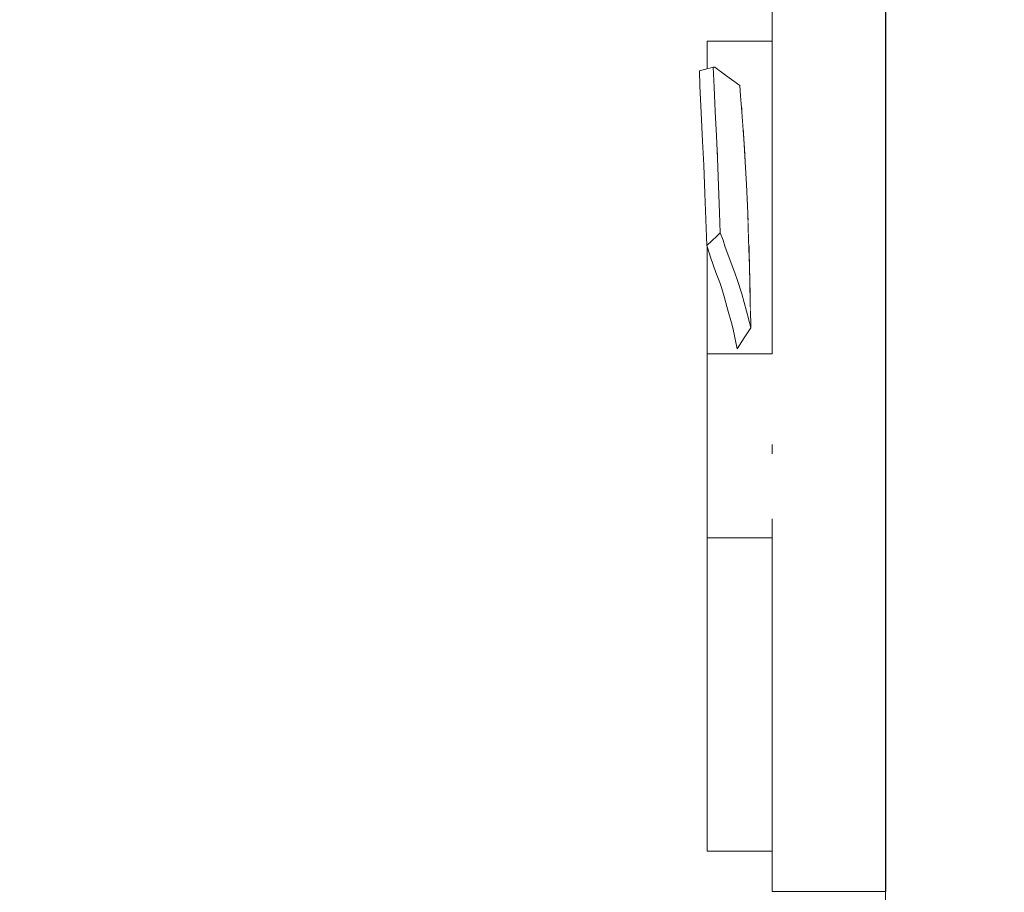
# Model space of a CAD drawing. Header units: millimetres. Extents: x 90539 to 127778, y -34922 to 14506.
# Tile 173 of 256: x 111727 to 112291, y 3095 to 3595. Entities that reach past the tile are written whole.
import ezdxf

# ---------------------------------------------------------------- set-up
doc = ezdxf.new("R2010")
doc.units = ezdxf.units.MM
doc.header["$MEASUREMENT"] = 0
doc.linetypes.add('Wipeout_Contour', pattern=[1000, 0, -1000])
for name, color, linetype in [('Nowe_A-Armatura', 7, 'Continuous'), ('Nowe_A-Wymiary-Wewnętrzne', 7, 'Continuous'), ('Nowe_A-Wymiary-Zewnętrzne', 7, 'Continuous'), ('Nowe_A-Ściany-Działowe', 7, 'Continuous')]:
    doc.layers.add(name, color=color, linetype=linetype)
for name, color, linetype, lineweight in [('Nowe_A-Armatura_Nr_pióra__2', 8, 'Continuous', 13), ('Nowe_A-Wymiary-Wewnętrzne_Nr_pióra__46', 5, 'Continuous', 15), ('Nowe_A-Wymiary-Zewnętrzne_Nr_pióra__46', 5, 'Continuous', 15)]:
    doc.layers.add(name, color=color, linetype=linetype, lineweight=lineweight)
for name, color, linetype, lineweight, true_color in [('Nowe_A-Wymiary-Wewnętrzne_Nr_pióra__45', 7, 'Continuous', 15, 0x40a5ff), ('Nowe_A-Wymiary-Wewnętrzne_Nr_pióra__85', 7, 'Continuous', 13, 0x80c2ff), ('Nowe_A-Wymiary-Zewnętrzne_Nr_pióra__45', 7, 'Continuous', 15, 0x40a5ff), ('Nowe_A-Wymiary-Zewnętrzne_Nr_pióra__85', 7, 'Continuous', 13, 0x80c2ff)]:
    doc.layers.add(name, color=color, linetype=linetype, lineweight=lineweight, true_color=true_color)
doc.styles.add('STYL_AUTOMATYCZNY_2', font='arial.ttf')
doc.dimstyles.new('STYL_AUTOMATYCZNY__1', dxfattribs={"dimtxt": 125, "dimasz": 47.5, "dimexe": 0.18, "dimexo": 20, "dimgap": 0, "dimtad": 1, "dimdec": 1, "dimlfac": 0.1, "dimzin": 0, "dimdsep": 46, "dimtxsty": 'STYL_AUTOMATYCZNY_2', "dimblk": 'ARROWHEAD_11', "dimblk1": 'ARROWHEAD_11', "dimblk2": 'ARROWHEAD_11', "dimcen": 0.09, "dimclrd": 256, "dimclre": 256, "dimclrt": 5, "dimadec": 1, "dimazin": 0, "dimtfac": 1, "dimtdec": 4, "dimtmove": 0, "dimatfit": 3, "dimfxl": 0, "dimtolj": 1, "dimtzin": 0, "dimarcsym": 0})

# ---------------------------------------------------------------- blocks, each defined once
blk = doc.blocks.new('ElemPrzekroju_56')
at = {"color": 254, "linetype": 'Wipeout_Contour', "lineweight": 0, "ltscale": 6609137.605395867}
blk.add_wipeout([(109677.6, 5430), (109677.6, 4990), (110477.6, 4990), (110477.6, 2890), (110560.61, 2890), (110560.61, 5007), (111694.61, 5007), (111694.61, 2890), (112223.09, 2890), (112223.09, 2892.45), (112193.06, 2892.45), (112160.43, 2976.95), (112159.09, 2984.15), (112159.09, 3094.5), (112223.09, 3094.5), (112223.09, 3095.5), (112158.09, 3095.5), (112158.09, 3118.49), (112120.91, 3118.49), (112120.91, 3122.76), (112120.89, 3147.12), (112120.91, 3150.3), (112120.91, 3218.13), (112120.91, 3218.38), (112120.91, 3368.61), (112120.89, 3404.77), (112120.91, 3438.64), (112120.91, 3464.96), (112120.65, 3465.62), (112120.14, 3480.35), (112119.57, 3495.28), (112118.94, 3511.57), (112118.27, 3525.36), (112117.52, 3541.5), (112116.72, 3556.91), (112116.45, 3565.53), (112120.86, 3566.73), (112120.91, 3577.45), (112120.91, 3581.32), (112120.91, 3582.51), (112158.09, 3582.51), (112158.09, 3607), (112168.49, 3639.19), (112142.42, 3643.66), (112140.42, 3645.43), (112139.48, 3647.69), (112139.6, 3649.49), (112140.42, 3654.33), (112146.26, 3688.52), (112147.03, 3690.85), (112148.42, 3692.31), (112150.87, 3693.3), (112184.16, 3687.72), (112183.99, 3687.19), (112197.81, 3729.98), (112223.26, 3729.98), (112223.26, 3730), (112777.59, 3730), (112777.59, 5430)], dxfattribs=at).dxf.layer = 'Nowe_A-Ściany-Działowe'
blk = doc.blocks.new('ElemPrzekroju_164')
at = {"layer": 'Nowe_A-Armatura_Nr_pióra__2', "color": 8, "linetype": 'Continuous', "lineweight": 13}
blk.add_line((112158.09, 3351.56), (112158.09, 3346.19), dxfattribs=at)
at = {"layer": 'Nowe_A-Armatura_Nr_pióra__2', "color": 8, "linetype": 'Continuous', "lineweight": 13, "flags": 128}
for points in [[(112223.09, 3700), (112223.09, 3600.7), (112223.09, 2890)], [(112223.26, 3700), (112223.26, 3622.07), (112223.26, 3607), (112223.26, 3544.49), (112223.26, 3095.5)], [(112223.26, 3095.5), (112166.05, 3095.5), (112158.09, 3095.5)]]:
    blk.add_lwpolyline(points, dxfattribs=at)
at = {"color": 254, "linetype": 'Wipeout_Contour', "lineweight": 0, "ltscale": 336571.94601}
blk.add_wipeout([(112120.91, 3582.51), (112120.91, 3578.74), (112158.09, 3582.51)], dxfattribs=at).dxf.layer = 'Nowe_A-Armatura'
at = {"color": 254, "linetype": 'Wipeout_Contour', "lineweight": 0, "ltscale": 673169.890899}
blk.add_wipeout([(112158.09, 3566.65), (112126.72, 3566.65), (112131.39, 3563.18), (112134.44, 3560.92), (112139.53, 3557.14), (112139.62, 3556.22)], dxfattribs=at).dxf.layer = 'Nowe_A-Armatura'
at = {"color": 254, "linetype": 'Wipeout_Contour', "lineweight": 0, "ltscale": 336529.863706}
blk.add_wipeout([(112118.27, 3525.36), (112118.94, 3511.57), (112126.75, 3515.56)], dxfattribs=at).dxf.layer = 'Nowe_A-Armatura'
at = {"color": 254, "linetype": 'Wipeout_Contour', "lineweight": 0, "ltscale": 448807.4625}
blk.add_wipeout([(112158.09, 3516.26), (112142.53, 3516.26), (112142.69, 3513.47), (112143.28, 3501.8)], dxfattribs=at).dxf.layer = 'Nowe_A-Armatura'
at = {"color": 254, "linetype": 'Wipeout_Contour', "lineweight": 0, "ltscale": 1009639.478848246}
blk.add_wipeout([(112120.91, 3438.64), (112120.91, 3403.42), (112128.2, 3403.42), (112136.61, 3413.33), (112135.56, 3418.44), (112134.85, 3421.16), (112132.8, 3428.48), (112130.34, 3437.58), (112130, 3438.64)], dxfattribs=at).dxf.layer = 'Nowe_A-Armatura'
at = {"color": 254, "linetype": 'Wipeout_Contour', "lineweight": 0, "ltscale": 448806.158283}
blk.add_wipeout([(112158.09, 3438.64), (112145.48, 3438.64), (112145.61, 3433.48), (112145.78, 3424.14)], dxfattribs=at).dxf.layer = 'Nowe_A-Armatura'
at = {"color": 254, "linetype": 'Wipeout_Contour', "lineweight": 0, "ltscale": 448677.930662}
blk.add_wipeout([(112120.92, 3307.88), (112120.91, 3306.17), (112120.92, 3304.19), (112120.92, 3305.14)], dxfattribs=at).dxf.layer = 'Nowe_A-Armatura'
at = {"color": 254, "linetype": 'Wipeout_Contour', "lineweight": 0, "ltscale": 336541.9071}
blk.add_wipeout([(112120.91, 3225.04), (112158.09, 3266.18), (112120.91, 3266.18)], dxfattribs=at).dxf.layer = 'Nowe_A-Armatura'
at = {"color": 254, "linetype": 'Wipeout_Contour', "lineweight": 0, "ltscale": 336535.509543}
blk.add_wipeout([(112158.09, 3188.16), (112120.91, 3188.16), (112120.91, 3157.96)], dxfattribs=at).dxf.layer = 'Nowe_A-Armatura'
at = {"color": 254, "linetype": 'Wipeout_Contour', "lineweight": 0, "ltscale": 336531.576972}
blk.add_wipeout([(112158.09, 3135.88), (112120.91, 3135.88), (112120.91, 3122.76)], dxfattribs=at).dxf.layer = 'Nowe_A-Armatura'
at = {"color": 254, "linetype": 'Wipeout_Contour', "lineweight": 0, "ltscale": 336607.952226}
blk.add_wipeout([(112158.09, 3582.51), (112120.91, 3578.74), (112158.09, 3578.74)], dxfattribs=at).dxf.layer = 'Nowe_A-Armatura'
at = {"color": 254, "linetype": 'Wipeout_Contour', "lineweight": 0, "ltscale": 561018.154897}
blk.add_wipeout([(112139.62, 3556.22), (112140.07, 3551.21), (112140.53, 3545.67), (112158.09, 3545.67), (112158.09, 3566.65)], dxfattribs=at).dxf.layer = 'Nowe_A-Armatura'
at = {"color": 254, "linetype": 'Wipeout_Contour', "lineweight": 0, "ltscale": 336536.801836}
blk.add_wipeout([(112126.75, 3515.56), (112126.19, 3528.29), (112118.27, 3525.36)], dxfattribs=at).dxf.layer = 'Nowe_A-Armatura'
at = {"color": 254, "linetype": 'Wipeout_Contour', "lineweight": 0, "ltscale": 673218.574035}
blk.add_wipeout([(112143.28, 3501.8), (112143.35, 3500.48), (112144.18, 3484.09), (112144.29, 3479.95), (112158.09, 3479.95), (112158.09, 3516.26)], dxfattribs=at).dxf.layer = 'Nowe_A-Armatura'
at = {"color": 254, "linetype": 'Wipeout_Contour', "lineweight": 0, "ltscale": 336530.422758}
blk.add_wipeout([(112127.44, 3499.7), (112118.94, 3511.57), (112119.57, 3495.28)], dxfattribs=at).dxf.layer = 'Nowe_A-Armatura'
at = {"color": 254, "linetype": 'Wipeout_Contour', "lineweight": 0, "ltscale": 1009766.279616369}
blk.add_wipeout([(112128.2, 3403.42), (112158.09, 3403.42), (112158.09, 3438.64), (112145.78, 3424.14), (112145.84, 3420.68), (112145.86, 3418.33), (112142.12, 3412.66), (112138.03, 3406.42), (112136.61, 3413.33)], dxfattribs=at).dxf.layer = 'Nowe_A-Armatura'
at = {"color": 254, "linetype": 'Wipeout_Contour', "lineweight": 0, "ltscale": 448687.483974}
blk.add_wipeout([(112120.91, 3395.9), (112120.89, 3404.77), (112120.92, 3357.01), (112120.91, 3385.07)], dxfattribs=at).dxf.layer = 'Nowe_A-Armatura'
at = {"color": 254, "linetype": 'Wipeout_Contour', "lineweight": 0, "ltscale": 336576.850086}
blk.add_wipeout([(112158.09, 3266.18), (112120.91, 3225.04), (112158.09, 3225.04)], dxfattribs=at).dxf.layer = 'Nowe_A-Armatura'
at = {"color": 254, "linetype": 'Wipeout_Contour', "lineweight": 0, "ltscale": 336570.78957}
blk.add_wipeout([(112120.91, 3157.96), (112158.09, 3157.96), (112158.09, 3188.16)], dxfattribs=at).dxf.layer = 'Nowe_A-Armatura'
at = {"color": 254, "linetype": 'Wipeout_Contour', "lineweight": 0, "ltscale": 336567.345965}
blk.add_wipeout([(112120.91, 3122.76), (112158.09, 3122.76), (112158.09, 3135.88)], dxfattribs=at).dxf.layer = 'Nowe_A-Armatura'
at = {"color": 254, "linetype": 'Wipeout_Contour', "lineweight": 0, "ltscale": 448751.167054}
blk.add_wipeout([(112158.09, 3578.74), (112120.91, 3578.74), (112120.91, 3566.74), (112122.67, 3567.22)], dxfattribs=at).dxf.layer = 'Nowe_A-Armatura'
at = {"color": 254, "linetype": 'Wipeout_Contour', "lineweight": 0, "ltscale": 448805.515135}
blk.add_wipeout([(112158.09, 3545.67), (112140.53, 3545.67), (112140.82, 3542.16), (112141.49, 3532.54)], dxfattribs=at).dxf.layer = 'Nowe_A-Armatura'
at = {"color": 254, "linetype": 'Wipeout_Contour', "lineweight": 0, "ltscale": 336537.784227}
blk.add_wipeout([(112128, 3484.17), (112127.44, 3499.7), (112119.57, 3495.28)], dxfattribs=at).dxf.layer = 'Nowe_A-Armatura'
at = {"color": 254, "linetype": 'Wipeout_Contour', "lineweight": 0, "ltscale": 448807.734485}
blk.add_wipeout([(112144.29, 3479.95), (112144.57, 3469.11), (112144.7, 3465.08), (112158.09, 3479.95)], dxfattribs=at).dxf.layer = 'Nowe_A-Armatura'
at = {"color": 254, "linetype": 'Wipeout_Contour', "lineweight": 0, "ltscale": 673059.121568}
blk.add_wipeout([(112120.91, 3464.96), (112120.91, 3438.64), (112127.46, 3445.92), (112125.89, 3450.06), (112122.77, 3458.93), (112121.14, 3464.37)], dxfattribs=at).dxf.layer = 'Nowe_A-Armatura'
at = {"color": 254, "linetype": 'Wipeout_Contour', "lineweight": 0, "ltscale": 336592.484386}
blk.add_wipeout([(112145.21, 3421.32), (112145.84, 3420.68), (112144.79, 3422.85)], dxfattribs=at).dxf.layer = 'Nowe_A-Armatura'
at = {"color": 254, "linetype": 'Wipeout_Contour', "lineweight": 0, "ltscale": 448684.676027}
blk.add_wipeout([(112120.92, 3357.01), (112120.91, 3368.61), (112120.91, 3350.5), (112120.92, 3351.08)], dxfattribs=at).dxf.layer = 'Nowe_A-Armatura'
at = {"color": 254, "linetype": 'Wipeout_Contour', "lineweight": 0, "ltscale": 336535.51432}
blk.add_wipeout([(112120.91, 3297.98), (112120.91, 3266.18), (112148.64, 3297.98)], dxfattribs=at).dxf.layer = 'Nowe_A-Armatura'
at = {"color": 254, "linetype": 'Wipeout_Contour', "lineweight": 0, "ltscale": 336538.472601}
blk.add_wipeout([(112158.09, 3225.04), (112120.91, 3225.04), (112120.91, 3188.16)], dxfattribs=at).dxf.layer = 'Nowe_A-Armatura'
at = {"color": 254, "linetype": 'Wipeout_Contour', "lineweight": 0, "ltscale": 336533.181652}
blk.add_wipeout([(112120.91, 3157.96), (112120.91, 3135.88), (112158.09, 3157.96)], dxfattribs=at).dxf.layer = 'Nowe_A-Armatura'
at = {"color": 254, "linetype": 'Wipeout_Contour', "lineweight": 0, "ltscale": 336530.725975}
blk.add_wipeout([(112120.91, 3118.49), (112158.09, 3122.76), (112120.91, 3122.76)], dxfattribs=at).dxf.layer = 'Nowe_A-Armatura'
at = {"color": 254, "linetype": 'Wipeout_Contour', "lineweight": 0, "ltscale": 673156.521813}
blk.add_wipeout([(112122.67, 3567.22), (112124.27, 3567.65), (112125.26, 3567.73), (112126.72, 3566.65), (112158.09, 3566.65), (112158.09, 3578.74)], dxfattribs=at).dxf.layer = 'Nowe_A-Armatura'
at = {"color": 254, "linetype": 'Wipeout_Contour', "lineweight": 0, "ltscale": 561019.811288}
blk.add_wipeout([(112158.09, 3545.67), (112141.49, 3532.54), (112141.91, 3526.58), (112142.53, 3516.26), (112158.09, 3516.26)], dxfattribs=at).dxf.layer = 'Nowe_A-Armatura'
at = {"color": 254, "linetype": 'Wipeout_Contour', "lineweight": 0, "ltscale": 448717.833756}
blk.add_wipeout([(112128.41, 3472.72), (112128, 3484.17), (112120.14, 3480.35), (112126.4, 3470.92)], dxfattribs=at).dxf.layer = 'Nowe_A-Armatura'
at = {"color": 254, "linetype": 'Wipeout_Contour', "lineweight": 0, "ltscale": 561017.894462}
blk.add_wipeout([(112144.7, 3465.08), (112145.07, 3453.6), (112145.48, 3438.64), (112158.09, 3438.64), (112158.09, 3479.95)], dxfattribs=at).dxf.layer = 'Nowe_A-Armatura'
at = {"color": 254, "linetype": 'Wipeout_Contour', "lineweight": 0, "ltscale": 560898.545237}
blk.add_wipeout([(112120.91, 3438.64), (112130, 3438.64), (112128.89, 3442.04), (112128.11, 3444.24), (112127.46, 3445.92)], dxfattribs=at).dxf.layer = 'Nowe_A-Armatura'
at = {"color": 254, "linetype": 'Wipeout_Contour', "lineweight": 0, "ltscale": 336512.411922}
blk.add_wipeout([(112120.92, 3351.08), (112120.91, 3350.5), (112120.92, 3350.1)], dxfattribs=at).dxf.layer = 'Nowe_A-Armatura'
at = {"color": 254, "linetype": 'Wipeout_Contour', "lineweight": 0, "ltscale": 448777.05056}
blk.add_wipeout([(112120.91, 3266.18), (112158.09, 3266.18), (112158.09, 3297.98), (112148.64, 3297.98)], dxfattribs=at).dxf.layer = 'Nowe_A-Armatura'
at = {"color": 254, "linetype": 'Wipeout_Contour', "lineweight": 0, "ltscale": 336573.55195}
blk.add_wipeout([(112120.91, 3188.16), (112158.09, 3188.16), (112158.09, 3225.04)], dxfattribs=at).dxf.layer = 'Nowe_A-Armatura'
at = {"color": 254, "linetype": 'Wipeout_Contour', "lineweight": 0, "ltscale": 336568.697099}
blk.add_wipeout([(112158.09, 3157.96), (112120.91, 3135.88), (112158.09, 3135.88)], dxfattribs=at).dxf.layer = 'Nowe_A-Armatura'
at = {"color": 254, "linetype": 'Wipeout_Contour', "lineweight": 0, "ltscale": 336566.742267}
blk.add_wipeout([(112120.91, 3118.49), (112158.09, 3118.49), (112158.09, 3122.76)], dxfattribs=at).dxf.layer = 'Nowe_A-Armatura'
at = {"layer": 'Nowe_A-Armatura_Nr_pióra__2', "color": 8, "linetype": 'Continuous', "lineweight": 13}
for p, q in [((112158.09, 3308.99), (112158.09, 3297.98)), ((112120.91, 3266.18), (112120.91, 3225.04)), ((112120.91, 3225.04), (112120.91, 3188.16)), ((112120.91, 3188.16), (112120.91, 3157.96)), ((112158.09, 3118.49), (112120.91, 3118.49))]:
    blk.add_line(p, q, dxfattribs=at)
at = {"layer": 'Nowe_A-Armatura_Nr_pióra__2', "color": 8, "linetype": 'Continuous', "lineweight": 13, "flags": 128}
for points in [[(112197.81, 3729.98), (112192.95, 3714.91), (112158.09, 3607), (112158.09, 3403.42)], [(112158.09, 3297.98), (112158.09, 3158.01), (112158.09, 3095.5)]]:
    blk.add_lwpolyline(points, dxfattribs=at)
at = {"color": 254, "linetype": 'Wipeout_Contour', "lineweight": 0, "ltscale": 336532.74041}
blk.add_wipeout([(112120.9, 3566.74), (112120.91, 3566.74), (112120.91, 3578.74)], dxfattribs=at).dxf.layer = 'Nowe_A-Armatura'
at = {"color": 254, "linetype": 'Wipeout_Contour', "lineweight": 0, "ltscale": 448690.172196}
blk.add_wipeout([(112120.91, 3438.64), (112120.89, 3404.77), (112120.91, 3395.9), (112120.91, 3403.42)], dxfattribs=at).dxf.layer = 'Nowe_A-Armatura'
at = {"color": 254, "linetype": 'Wipeout_Contour', "lineweight": 0, "ltscale": 448785.872542}
blk.add_wipeout([(112145.84, 3420.68), (112145.61, 3433.48), (112140.77, 3437.8), (112144.79, 3422.85)], dxfattribs=at).dxf.layer = 'Nowe_A-Armatura'
at = {"color": 254, "linetype": 'Wipeout_Contour', "lineweight": 0, "ltscale": 673021.546732}
blk.add_wipeout([(112120.91, 3306.17), (112120.92, 3307.88), (112120.91, 3310.56), (112120.92, 3341.85), (112120.92, 3350.1), (112120.91, 3350.5)], dxfattribs=at).dxf.layer = 'Nowe_A-Armatura'
at = {"color": 254, "linetype": 'Wipeout_Contour', "lineweight": 0, "ltscale": 336494.474784}
blk.add_wipeout([(112120.89, 3147.12), (112120.91, 3135.88), (112120.91, 3150.3)], dxfattribs=at).dxf.layer = 'Nowe_A-Armatura'
at = {"layer": 'Nowe_A-Armatura_Nr_pióra__2', "color": 8, "linetype": 'Continuous', "lineweight": 13}
for p, q in [((112120.89, 3404.77), (112120.91, 3438.64)), ((112120.91, 3438.64), (112120.91, 3403.42)), ((112120.89, 3404.77), (112120.92, 3356.38))]:
    blk.add_line(p, q, dxfattribs=at)
at = {"layer": 'Nowe_A-Armatura_Nr_pióra__2', "color": 8, "linetype": 'Continuous', "lineweight": 13, "flags": 128}
blk.add_lwpolyline([(112158.09, 3403.42), (112128.2, 3403.42), (112120.91, 3403.42)], dxfattribs=at)
at = {"color": 254, "linetype": 'Wipeout_Contour', "lineweight": 0, "ltscale": 560887.848631}
blk.add_wipeout([(112120.86, 3566.73), (112120.9, 3566.74), (112120.91, 3578.24), (112120.9, 3568.41), (112120.91, 3577.45)], dxfattribs=at).dxf.layer = 'Nowe_A-Armatura'
at = {"color": 254, "linetype": 'Wipeout_Contour', "lineweight": 0, "ltscale": 336593.019204}
blk.add_wipeout([(112145.86, 3418.33), (112145.84, 3420.68), (112145.36, 3420.77)], dxfattribs=at).dxf.layer = 'Nowe_A-Armatura'
at = {"color": 254, "linetype": 'Wipeout_Contour', "lineweight": 0, "ltscale": 336509.15137}
blk.add_wipeout([(112120.91, 3306.17), (112120.91, 3297.98), (112120.92, 3304.19)], dxfattribs=at).dxf.layer = 'Nowe_A-Armatura'
at = {"color": 254, "linetype": 'Wipeout_Contour', "lineweight": 0, "ltscale": 336493.697844}
blk.add_wipeout([(112120.91, 3135.88), (112120.89, 3147.12), (112120.91, 3122.76)], dxfattribs=at).dxf.layer = 'Nowe_A-Armatura'
at = {"layer": 'Nowe_A-Armatura_Nr_pióra__2', "color": 8, "linetype": 'Continuous', "lineweight": 13}
for p, q in [((112120.91, 3297.98), (112120.91, 3266.18)), ((112120.91, 3157.96), (112120.91, 3135.88)), ((112120.91, 3150.3), (112120.89, 3147.12)), ((112120.91, 3122.76), (112120.89, 3147.12)), ((112120.91, 3135.88), (112120.91, 3122.76)), ((112120.91, 3122.76), (112120.91, 3118.49))]:
    blk.add_line(p, q, dxfattribs=at)
at = {"layer": 'Nowe_A-Armatura_Nr_pióra__2', "color": 8, "linetype": 'Continuous', "lineweight": 13, "flags": 128}
for points in [[(112120.91, 3403.42), (112120.91, 3395.9), (112120.91, 3385.07), (112120.92, 3341.85), (112120.91, 3310.56), (112120.92, 3305.14), (112120.91, 3297.98)], [(112158.09, 3297.98), (112148.64, 3297.98), (112120.91, 3297.98)]]:
    blk.add_lwpolyline(points, dxfattribs=at)
at = {"color": 254, "linetype": 'Wipeout_Contour', "lineweight": 0, "ltscale": 336533.28369}
blk.add_wipeout([(112120.91, 3581.32), (112120.9, 3568.41), (112120.91, 3578.74)], dxfattribs=at).dxf.layer = 'Nowe_A-Armatura'
at = {"color": 254, "linetype": 'Wipeout_Contour', "lineweight": 0, "ltscale": 336593.163922}
blk.add_wipeout([(112145.36, 3420.77), (112145.84, 3420.68), (112145.21, 3421.32)], dxfattribs=at).dxf.layer = 'Nowe_A-Armatura'
at = {"layer": 'Nowe_A-Armatura_Nr_pióra__2', "color": 8, "linetype": 'Continuous', "lineweight": 13}
for p, q in [((112120.91, 3582.51), (112158.09, 3582.51)), ((112120.91, 3582.51), (112120.91, 3578.74)), ((112120.91, 3578.74), (112120.91, 3577.26)), ((112145.84, 3420.68), (112145.86, 3418.33))]:
    blk.add_line(p, q, dxfattribs=at)
at = {"layer": 'Nowe_A-Armatura_Nr_pióra__2', "color": 8, "linetype": 'Continuous', "lineweight": 13, "flags": 128}
blk.add_lwpolyline([(112145.86, 3418.33), (112142.12, 3412.66), (112138.03, 3406.42)], dxfattribs=at)
at = {"color": 254, "linetype": 'Wipeout_Contour', "lineweight": 0, "ltscale": 336534.958194}
blk.add_wipeout([(112116.72, 3556.91), (112124.87, 3556.27), (112124.27, 3567.65)], dxfattribs=at).dxf.layer = 'Nowe_A-Armatura'
at = {"color": 254, "linetype": 'Wipeout_Contour', "lineweight": 0, "ltscale": 336535.776066}
blk.add_wipeout([(112117.52, 3541.5), (112125.57, 3542.22), (112124.87, 3556.27)], dxfattribs=at).dxf.layer = 'Nowe_A-Armatura'
at = {"color": 254, "linetype": 'Wipeout_Contour', "lineweight": 0, "ltscale": 336553.694496}
blk.add_wipeout([(112128.89, 3558.1), (112124.87, 3556.27), (112131.09, 3549.11)], dxfattribs=at).dxf.layer = 'Nowe_A-Armatura'
at = {"color": 254, "linetype": 'Wipeout_Contour', "lineweight": 0, "ltscale": 336536.449847}
blk.add_wipeout([(112118.27, 3525.36), (112126.19, 3528.29), (112125.57, 3542.22)], dxfattribs=at).dxf.layer = 'Nowe_A-Armatura'
at = {"color": 254, "linetype": 'Wipeout_Contour', "lineweight": 0, "ltscale": 336547.959209}
blk.add_wipeout([(112124.87, 3556.27), (112128.89, 3558.1), (112124.27, 3567.65)], dxfattribs=at).dxf.layer = 'Nowe_A-Armatura'
at = {"color": 254, "linetype": 'Wipeout_Contour', "lineweight": 0, "ltscale": 336573.237607}
blk.add_wipeout([(112131.09, 3549.11), (112132.7, 3531.67), (112141.91, 3526.58)], dxfattribs=at).dxf.layer = 'Nowe_A-Armatura'
at = {"color": 254, "linetype": 'Wipeout_Contour', "lineweight": 0, "ltscale": 336580.953956}
blk.add_wipeout([(112141.91, 3526.58), (112140.82, 3542.16), (112131.09, 3549.11)], dxfattribs=at).dxf.layer = 'Nowe_A-Armatura'
at = {"color": 254, "linetype": 'Wipeout_Contour', "lineweight": 0, "ltscale": 336553.450745}
blk.add_wipeout([(112128.13, 3534.54), (112132.7, 3531.67), (112124.87, 3556.27)], dxfattribs=at).dxf.layer = 'Nowe_A-Armatura'
at = {"color": 254, "linetype": 'Wipeout_Contour', "lineweight": 0, "ltscale": 336582.821378}
blk.add_wipeout([(112140.82, 3542.16), (112140.07, 3551.21), (112133.81, 3555.63)], dxfattribs=at).dxf.layer = 'Nowe_A-Armatura'
at = {"color": 254, "linetype": 'Wipeout_Contour', "lineweight": 0, "ltscale": 336558.918803}
blk.add_wipeout([(112132.7, 3531.67), (112128.13, 3534.54), (112132.12, 3513.46)], dxfattribs=at).dxf.layer = 'Nowe_A-Armatura'
at = {"color": 254, "linetype": 'Wipeout_Contour', "lineweight": 0, "ltscale": 336579.773861}
blk.add_wipeout([(112139.53, 3557.14), (112131.39, 3563.18), (112140.07, 3551.21)], dxfattribs=at).dxf.layer = 'Nowe_A-Armatura'
at = {"color": 254, "linetype": 'Wipeout_Contour', "lineweight": 0, "ltscale": 336553.06385}
blk.add_wipeout([(112126.75, 3515.56), (112132.12, 3513.46), (112128.13, 3534.54)], dxfattribs=at).dxf.layer = 'Nowe_A-Armatura'
at = {"color": 254, "linetype": 'Wipeout_Contour', "lineweight": 0, "ltscale": 336574.390771}
blk.add_wipeout([(112140.82, 3542.16), (112133.81, 3555.63), (112131.09, 3549.11)], dxfattribs=at).dxf.layer = 'Nowe_A-Armatura'
at = {"color": 254, "linetype": 'Wipeout_Contour', "lineweight": 0, "ltscale": 336567.882171}
blk.add_wipeout([(112132.12, 3513.46), (112132.7, 3491.79), (112139.05, 3487.56)], dxfattribs=at).dxf.layer = 'Nowe_A-Armatura'
at = {"color": 254, "linetype": 'Wipeout_Contour', "lineweight": 0, "ltscale": 336560.191161}
blk.add_wipeout([(112131.39, 3563.18), (112128.89, 3558.1), (112131.09, 3549.11)], dxfattribs=at).dxf.layer = 'Nowe_A-Armatura'
at = {"color": 254, "linetype": 'Wipeout_Contour', "lineweight": 0, "ltscale": 336575.135907}
blk.add_wipeout([(112139.05, 3487.56), (112140.21, 3508), (112132.12, 3513.46)], dxfattribs=at).dxf.layer = 'Nowe_A-Armatura'
at = {"color": 254, "linetype": 'Wipeout_Contour', "lineweight": 0, "ltscale": 336565.794169}
blk.add_wipeout([(112133.81, 3555.63), (112131.39, 3563.18), (112131.09, 3549.11)], dxfattribs=at).dxf.layer = 'Nowe_A-Armatura'
at = {"color": 254, "linetype": 'Wipeout_Contour', "lineweight": 0, "ltscale": 336551.43554}
blk.add_wipeout([(112132.12, 3513.46), (112126.75, 3515.56), (112127.44, 3499.7)], dxfattribs=at).dxf.layer = 'Nowe_A-Armatura'
at = {"color": 254, "linetype": 'Wipeout_Contour', "lineweight": 0, "ltscale": 336590.461784}
blk.add_wipeout([(112140.21, 3508), (112143.35, 3500.48), (112142.69, 3513.47)], dxfattribs=at).dxf.layer = 'Nowe_A-Armatura'
at = {"color": 254, "linetype": 'Wipeout_Contour', "lineweight": 0, "ltscale": 336571.908377}
blk.add_wipeout([(112139.05, 3487.56), (112131.65, 3469.88), (112140.2, 3464.12)], dxfattribs=at).dxf.layer = 'Nowe_A-Armatura'
at = {"color": 254, "linetype": 'Wipeout_Contour', "lineweight": 0, "ltscale": 336555.235341}
blk.add_wipeout([(112125.26, 3567.73), (112128.89, 3558.1), (112131.39, 3563.18)], dxfattribs=at).dxf.layer = 'Nowe_A-Armatura'
at = {"color": 254, "linetype": 'Wipeout_Contour', "lineweight": 0, "ltscale": 336555.861027}
blk.add_wipeout([(112127.44, 3499.7), (112132.7, 3491.79), (112132.12, 3513.46)], dxfattribs=at).dxf.layer = 'Nowe_A-Armatura'
at = {"color": 254, "linetype": 'Wipeout_Contour', "lineweight": 0, "ltscale": 336548.65658}
blk.add_wipeout([(112128.89, 3558.1), (112125.26, 3567.73), (112124.27, 3567.65)], dxfattribs=at).dxf.layer = 'Nowe_A-Armatura'
at = {"color": 254, "linetype": 'Wipeout_Contour', "lineweight": 0, "ltscale": 336582.952919}
blk.add_wipeout([(112141.91, 3526.58), (112132.7, 3531.67), (112142.69, 3513.47)], dxfattribs=at).dxf.layer = 'Nowe_A-Armatura'
at = {"color": 254, "linetype": 'Wipeout_Contour', "lineweight": 0, "ltscale": 336566.01681}
blk.add_wipeout([(112132.7, 3491.79), (112131.65, 3469.88), (112139.05, 3487.56)], dxfattribs=at).dxf.layer = 'Nowe_A-Armatura'
at = {"color": 254, "linetype": 'Wipeout_Contour', "lineweight": 0, "ltscale": 336546.867384}
blk.add_wipeout([(112128.13, 3534.54), (112124.87, 3556.27), (112125.57, 3542.22)], dxfattribs=at).dxf.layer = 'Nowe_A-Armatura'
at = {"color": 254, "linetype": 'Wipeout_Contour', "lineweight": 0, "ltscale": 336591.03903}
blk.add_wipeout([(112143.35, 3500.48), (112140.21, 3508), (112144.18, 3484.09)], dxfattribs=at).dxf.layer = 'Nowe_A-Armatura'
at = {"color": 254, "linetype": 'Wipeout_Contour', "lineweight": 0, "ltscale": 336556.384575}
blk.add_wipeout([(112131.65, 3469.88), (112131.06, 3465.21), (112132.92, 3459.93)], dxfattribs=at).dxf.layer = 'Nowe_A-Armatura'
at = {"color": 254, "linetype": 'Wipeout_Contour', "lineweight": 0, "ltscale": 336527.756497}
blk.add_wipeout([(112116.72, 3556.91), (112124.27, 3567.65), (112116.45, 3565.53)], dxfattribs=at).dxf.layer = 'Nowe_A-Armatura'
at = {"color": 254, "linetype": 'Wipeout_Contour', "lineweight": 0, "ltscale": 336547.590854}
blk.add_wipeout([(112126.75, 3515.56), (112128.13, 3534.54), (112126.19, 3528.29)], dxfattribs=at).dxf.layer = 'Nowe_A-Armatura'
at = {"color": 254, "linetype": 'Wipeout_Contour', "lineweight": 0, "ltscale": 448755.368329}
blk.add_wipeout([(112136.76, 3449.83), (112140.2, 3464.12), (112131.65, 3469.88), (112132.92, 3459.93)], dxfattribs=at).dxf.layer = 'Nowe_A-Armatura'
at = {"layer": 'Nowe_A-Armatura_Nr_pióra__2', "color": 8, "linetype": 'Continuous', "lineweight": 13}
for p, q in [((112120.91, 3578.09), (112120.86, 3566.73)), ((112120.91, 3578.74), (112120.91, 3566.74)), ((112120.91, 3577.26), (112120.9, 3566.74)), ((112116.45, 3565.53), (112124.27, 3567.65)), ((112124.27, 3567.65), (112125.26, 3567.73))]:
    blk.add_line(p, q, dxfattribs=at)
at = {"color": 254, "linetype": 'Wipeout_Contour', "lineweight": 0, "ltscale": 336547.283829}
blk.add_wipeout([(112126.19, 3528.29), (112128.13, 3534.54), (112125.57, 3542.22)], dxfattribs=at).dxf.layer = 'Nowe_A-Armatura'
at = {"color": 254, "linetype": 'Wipeout_Contour', "lineweight": 0, "ltscale": 336549.859591}
blk.add_wipeout([(112128, 3484.17), (112131.65, 3469.88), (112127.44, 3499.7)], dxfattribs=at).dxf.layer = 'Nowe_A-Armatura'
at = {"color": 254, "linetype": 'Wipeout_Contour', "lineweight": 0, "ltscale": 336589.754597}
blk.add_wipeout([(112144.57, 3469.11), (112140.2, 3464.12), (112145.07, 3453.6)], dxfattribs=at).dxf.layer = 'Nowe_A-Armatura'
at = {"color": 254, "linetype": 'Wipeout_Contour', "lineweight": 0, "ltscale": 336528.243272}
blk.add_wipeout([(112117.52, 3541.5), (112124.87, 3556.27), (112116.72, 3556.91)], dxfattribs=at).dxf.layer = 'Nowe_A-Armatura'
at = {"color": 254, "linetype": 'Wipeout_Contour', "lineweight": 0, "ltscale": 336553.43269}
blk.add_wipeout([(112131.06, 3465.21), (112131.65, 3469.88), (112130.01, 3468.66)], dxfattribs=at).dxf.layer = 'Nowe_A-Armatura'
at = {"color": 254, "linetype": 'Wipeout_Contour', "lineweight": 0, "ltscale": 448773.191198}
blk.add_wipeout([(112140.2, 3464.12), (112136.76, 3449.83), (112138.1, 3446.1), (112145.07, 3453.6)], dxfattribs=at).dxf.layer = 'Nowe_A-Armatura'
at = {"layer": 'Nowe_A-Armatura_Nr_pióra__2', "color": 8, "linetype": 'Continuous', "lineweight": 13}
blk.add_line((112116.72, 3556.91), (112116.45, 3565.53), dxfattribs=at)
at = {"color": 254, "linetype": 'Wipeout_Contour', "lineweight": 0, "ltscale": 336529.054279}
blk.add_wipeout([(112118.27, 3525.36), (112125.57, 3542.22), (112117.52, 3541.5)], dxfattribs=at).dxf.layer = 'Nowe_A-Armatura'
at = {"color": 254, "linetype": 'Wipeout_Contour', "lineweight": 0, "ltscale": 448733.584193}
blk.add_wipeout([(112131.65, 3469.88), (112128, 3484.17), (112128.41, 3472.72), (112130.01, 3468.66)], dxfattribs=at).dxf.layer = 'Nowe_A-Armatura'
at = {"color": 254, "linetype": 'Wipeout_Contour', "lineweight": 0, "ltscale": 336589.781409}
blk.add_wipeout([(112144.18, 3484.09), (112140.2, 3464.12), (112144.57, 3469.11)], dxfattribs=at).dxf.layer = 'Nowe_A-Armatura'
at = {"color": 254, "linetype": 'Wipeout_Contour', "lineweight": 0, "ltscale": 448780.604525}
blk.add_wipeout([(112140.77, 3437.8), (112145.61, 3433.48), (112145.07, 3453.6), (112138.1, 3446.1)], dxfattribs=at).dxf.layer = 'Nowe_A-Armatura'
at = {"layer": 'Nowe_A-Armatura_Nr_pióra__2', "color": 8, "linetype": 'Continuous', "lineweight": 13}
for p, q in [((112117.52, 3541.5), (112116.72, 3556.91)), ((112118.27, 3525.36), (112117.52, 3541.5)), ((112145.07, 3453.6), (112145.61, 3433.48)), ((112145.61, 3433.48), (112145.84, 3420.68))]:
    blk.add_line(p, q, dxfattribs=at)
at = {"color": 254, "linetype": 'Wipeout_Contour', "lineweight": 0, "ltscale": 336556.51108}
blk.add_wipeout([(112132.7, 3531.67), (112131.09, 3549.11), (112124.87, 3556.27)], dxfattribs=at).dxf.layer = 'Nowe_A-Armatura'
at = {"color": 254, "linetype": 'Wipeout_Contour', "lineweight": 0, "ltscale": 336554.13494}
blk.add_wipeout([(112132.7, 3491.79), (112127.44, 3499.7), (112131.65, 3469.88)], dxfattribs=at).dxf.layer = 'Nowe_A-Armatura'
at = {"color": 254, "linetype": 'Wipeout_Contour', "lineweight": 0, "ltscale": 336585.538006}
blk.add_wipeout([(112144.18, 3484.09), (112139.05, 3487.56), (112140.2, 3464.12)], dxfattribs=at).dxf.layer = 'Nowe_A-Armatura'
at = {"layer": 'Nowe_A-Armatura_Nr_pióra__2', "color": 8, "linetype": 'Continuous', "lineweight": 13}
for p, q in [((112124.87, 3556.27), (112124.27, 3567.65)), ((112125.57, 3542.22), (112124.87, 3556.27)), ((112126.19, 3528.29), (112125.57, 3542.22)), ((112144.57, 3469.11), (112145.07, 3453.6))]:
    blk.add_line(p, q, dxfattribs=at)
at = {"color": 254, "linetype": 'Wipeout_Contour', "lineweight": 0, "ltscale": 336574.659728}
blk.add_wipeout([(112131.39, 3563.18), (112133.81, 3555.63), (112140.07, 3551.21)], dxfattribs=at).dxf.layer = 'Nowe_A-Armatura'
at = {"color": 254, "linetype": 'Wipeout_Contour', "lineweight": 0, "ltscale": 336580.824256}
blk.add_wipeout([(112140.21, 3508), (112142.69, 3513.47), (112132.7, 3531.67)], dxfattribs=at).dxf.layer = 'Nowe_A-Armatura'
at = {"color": 254, "linetype": 'Wipeout_Contour', "lineweight": 0, "ltscale": 336537.40524}
blk.add_wipeout([(112126.75, 3515.56), (112118.94, 3511.57), (112127.44, 3499.7)], dxfattribs=at).dxf.layer = 'Nowe_A-Armatura'
at = {"color": 254, "linetype": 'Wipeout_Contour', "lineweight": 0, "ltscale": 336530.735299}
blk.add_wipeout([(112128, 3484.17), (112119.57, 3495.28), (112120.14, 3480.35)], dxfattribs=at).dxf.layer = 'Nowe_A-Armatura'
at = {"layer": 'Nowe_A-Armatura_Nr_pióra__2', "color": 8, "linetype": 'Continuous', "lineweight": 13}
for p, q in [((112125.26, 3567.73), (112131.39, 3563.18)), ((112131.39, 3563.18), (112139.53, 3557.14)), ((112139.53, 3557.14), (112140.07, 3551.21)), ((112140.07, 3551.21), (112140.82, 3542.16)), ((112126.75, 3515.56), (112126.19, 3528.29)), ((112118.94, 3511.57), (112118.27, 3525.36)), ((112126.75, 3515.56), (112127.44, 3499.7)), ((112119.57, 3495.28), (112118.94, 3511.57)), ((112128, 3484.17), (112127.44, 3499.7))]:
    blk.add_line(p, q, dxfattribs=at)
at = {"color": 254, "linetype": 'Wipeout_Contour', "lineweight": 0, "ltscale": 336570.934595}
blk.add_wipeout([(112132.7, 3531.67), (112132.12, 3513.46), (112140.21, 3508)], dxfattribs=at).dxf.layer = 'Nowe_A-Armatura'
at = {"color": 254, "linetype": 'Wipeout_Contour', "lineweight": 0, "ltscale": 336528.863559}
blk.add_wipeout([(112126.4, 3470.92), (112120.14, 3480.35), (112120.65, 3465.62)], dxfattribs=at).dxf.layer = 'Nowe_A-Armatura'
at = {"layer": 'Nowe_A-Armatura_Nr_pióra__2', "color": 8, "linetype": 'Continuous', "lineweight": 13}
for p, q in [((112140.82, 3542.16), (112141.91, 3526.58)), ((112141.91, 3526.58), (112142.69, 3513.47)), ((112120.14, 3480.35), (112119.57, 3495.28)), ((112128.41, 3472.72), (112128, 3484.17)), ((112120.65, 3465.62), (112120.14, 3480.35)), ((112120.91, 3464.96), (112120.91, 3438.64))]:
    blk.add_line(p, q, dxfattribs=at)
at = {"layer": 'Nowe_A-Armatura_Nr_pióra__2', "color": 8, "linetype": 'Continuous', "lineweight": 13, "flags": 128}
for points in [[(112128.41, 3472.72), (112126.4, 3470.92), (112120.65, 3465.62)], [(112128.41, 3472.72), (112130.01, 3468.66), (112131.06, 3465.21), (112132.92, 3459.93), (112136.76, 3449.83), (112138.1, 3446.1), (112140.77, 3437.8), (112144.79, 3422.85), (112145.21, 3421.32), (112145.36, 3420.77), (112145.86, 3418.33)], [(112120.65, 3465.62), (112121.14, 3464.37), (112122.77, 3458.93), (112125.89, 3450.06), (112128.11, 3444.24), (112128.89, 3442.04), (112130.34, 3437.58), (112132.8, 3428.48), (112134.85, 3421.16), (112135.56, 3418.44), (112138.03, 3406.42)]]:
    blk.add_lwpolyline(points, dxfattribs=at)
at = {"color": 254, "linetype": 'Wipeout_Contour', "lineweight": 0, "ltscale": 336586.888446}
blk.add_wipeout([(112144.18, 3484.09), (112140.21, 3508), (112139.05, 3487.56)], dxfattribs=at).dxf.layer = 'Nowe_A-Armatura'
at = {"layer": 'Nowe_A-Armatura_Nr_pióra__2', "color": 8, "linetype": 'Continuous', "lineweight": 13}
for p, q in [((112142.69, 3513.47), (112143.35, 3500.48)), ((112143.35, 3500.48), (112144.18, 3484.09)), ((112144.18, 3484.09), (112144.57, 3469.11))]:
    blk.add_line(p, q, dxfattribs=at)
blk = doc.blocks.new('*D718')
at = {"layer": 'Nowe_A-Wymiary-Wewnętrzne_Nr_pióra__45', "linetype": 'Continuous', "lineweight": 15, "true_color": 0x40a5ff}
for points in [[(116511.16, 3790), (116512.12, 3785.22), (116514.83, 3781.16), (116518.88, 3778.45), (116523.66, 3777.5), (116528.45, 3778.45), (116532.5, 3781.16), (116535.21, 3785.22), (116536.16, 3790), (116535.21, 3794.78), (116532.5, 3798.84), (116528.45, 3801.55), (116523.66, 3802.5), (116518.88, 3801.55), (116514.83, 3798.84), (116512.12, 3794.78)], [(116511.16, 2890), (116512.12, 2885.22), (116514.83, 2881.16), (116518.88, 2878.45), (116523.66, 2877.5), (116528.45, 2878.45), (116532.5, 2881.16), (116535.21, 2885.22), (116536.16, 2890), (116535.21, 2894.78), (116532.5, 2898.84), (116528.45, 2901.55), (116523.66, 2902.5), (116518.88, 2901.55), (116514.83, 2898.84), (116512.12, 2894.78)]]:
    blk.add_hatch(color=161, dxfattribs=at).paths.add_polyline_path(points)
at = {"layer": 'Nowe_A-Wymiary-Wewnętrzne_Nr_pióra__45', "color": 161, "linetype": 'Continuous', "lineweight": 15, "true_color": 0x40a5ff}
for centre in [(116523.66, 3790), (116523.66, 2890)]:
    blk.add_circle(centre, 12.5, dxfattribs=at)
at = {"layer": 'Nowe_A-Wymiary-Wewnętrzne_Nr_pióra__85', "color": 151, "linetype": 'Continuous', "lineweight": 13, "true_color": 0x80c2ff}
for p, q in [((116511.16, 3790), (116476.79, 3790)), ((116570.54, 3790), (116536.16, 3790)), ((116523.66, 2902.5), (116523.66, 3777.5)), ((116511.16, 2890), (116476.79, 2890)), ((116570.54, 2890), (116536.16, 2890))]:
    blk.add_line(p, q, dxfattribs=at)
at = {"layer": 'Nowe_A-Wymiary-Wewnętrzne_Nr_pióra__46', "color": 5, "lineweight": 15, "char_height": 125, "attachment_point": 7, "rotation": 90, "style": 'STYL_AUTOMATYCZNY_2'}
for s, insert in [('\\A1;{\\pql;\\fArial|b0|i0|c238|p0;\\W1.000000;90,0}', (116498.66, 3340)), ('\\A1;{\\pql;\\fArial|b0|i0|c238|p0;\\W1.000000;35,0}', (116498.66, 2902.5))]:
    blk.add_mtext(s, dxfattribs=dict(at, insert=insert))
blk = doc.blocks.new('ARROWHEAD_11')
at = {"color": 0, "linetype": 'Continuous', "lineweight": 0}
blk.add_line((0, 0), (-1, 0), dxfattribs=at)
at = {"color": 0, "linetype": 'Continuous', "lineweight": 0, "const_width": 0.25, "flags": 128}
blk.add_lwpolyline([(-0.125, 0, 1), (0.125, 0, 1)], format="xyb", close=True, dxfattribs=at)
blk = doc.blocks.new('*D748')
at = {"layer": 'Nowe_A-Wymiary-Zewnętrzne_Nr_pióra__45', "linetype": 'Continuous', "lineweight": 15, "true_color": 0x40a5ff}
for points in [[(119375.13, 12845), (119376.08, 12840.22), (119378.79, 12836.16), (119382.84, 12833.45), (119387.63, 12832.5), (119392.41, 12833.45), (119396.47, 12836.16), (119399.18, 12840.22), (119400.13, 12845), (119399.18, 12849.78), (119396.47, 12853.84), (119392.41, 12856.55), (119387.63, 12857.5), (119382.84, 12856.55), (119378.79, 12853.84), (119376.08, 12849.78)], [(119375.13, -450), (119376.08, -454.78), (119378.79, -458.84), (119382.84, -461.55), (119387.63, -462.5), (119392.41, -461.55), (119396.47, -458.84), (119399.18, -454.78), (119400.13, -450), (119399.18, -445.22), (119396.47, -441.16), (119392.41, -438.45), (119387.63, -437.5), (119382.84, -438.45), (119378.79, -441.16), (119376.08, -445.22)]]:
    blk.add_hatch(color=161, dxfattribs=at).paths.add_polyline_path(points)
at = {"layer": 'Nowe_A-Wymiary-Zewnętrzne_Nr_pióra__45', "color": 161, "linetype": 'Continuous', "lineweight": 15, "true_color": 0x40a5ff}
for centre in [(119387.63, 12845), (119387.63, -450)]:
    blk.add_circle(centre, 12.5, dxfattribs=at)
at = {"layer": 'Nowe_A-Wymiary-Zewnętrzne_Nr_pióra__85', "color": 151, "linetype": 'Continuous', "lineweight": 13, "true_color": 0x80c2ff}
for p, q in [((119387.63, 12857.5), (119387.63, 12870)), ((119375.13, 12845), (119340.75, 12845)), ((119434.5, 12845), (119400.13, 12845)), ((119387.63, -437.5), (119387.63, 12832.5)), ((119375.13, -450), (119340.75, -450)), ((119434.5, -450), (119400.13, -450)), ((119387.63, -475), (119387.63, -462.5))]:
    blk.add_line(p, q, dxfattribs=at)
at = {"layer": 'Nowe_A-Wymiary-Zewnętrzne_Nr_pióra__46', "color": 5, "lineweight": 15, "insert": (119362.63, 5911.52), "char_height": 125, "attachment_point": 7, "rotation": 90, "style": 'STYL_AUTOMATYCZNY_2'}
blk.add_mtext('\\A1;{\\pql;\\fArial|b0|i0|c238|p0;\\W1.000000;1\xa0329,5}', dxfattribs=at)

msp = doc.modelspace()

# ---------------------------------------------------------------- block references
at = {"layer": 'Nowe_A-Ściany-Działowe', "lineweight": 0}
msp.add_blockref('ElemPrzekroju_56', (0, 0), dxfattribs=at)

# ---------------------------------------------------------------- next in the draw order: block references
at = {"layer": 'Nowe_A-Armatura', "lineweight": 0}
msp.add_blockref('ElemPrzekroju_164', (0, 0), dxfattribs=at)

# ---------------------------------------------------------------- next in the draw order: dimensions: what is measured, and where the dimension line sits
at = {"layer": 'Nowe_A-Wymiary-Wewnętrzne', "color": 151, "linetype": 'Continuous', "lineweight": 13, "true_color": 0x80c2ff}
dim = msp.add_linear_dim(base=(116523.66, 3790), p1=(99177.6, 2890), p2=(116907.6, 3790), angle=90, dimstyle='STYL_AUTOMATYCZNY__1', dxfattribs=at)
dim.commit()
dim.dimension.update_dxf_attribs({"geometry": '*D718', "text_midpoint": (116436.16, 3501.82), "dimtype": 160, "text_rotation": 90})
at = {"layer": 'Nowe_A-Wymiary-Zewnętrzne', "color": 151, "linetype": 'Continuous', "lineweight": 13, "true_color": 0x80c2ff}
dim = msp.add_linear_dim(base=(119387.63, 12845), p1=(95120.09, -450), p2=(98654.74, 12845), angle=90, dimstyle='STYL_AUTOMATYCZNY__1', dxfattribs=at)
dim.commit()
dim.dimension.update_dxf_attribs({"geometry": '*D748', "text_midpoint": (119300.13, 6192.64), "dimtype": 160, "text_rotation": 90})

doc.saveas('drawing.dxf')
